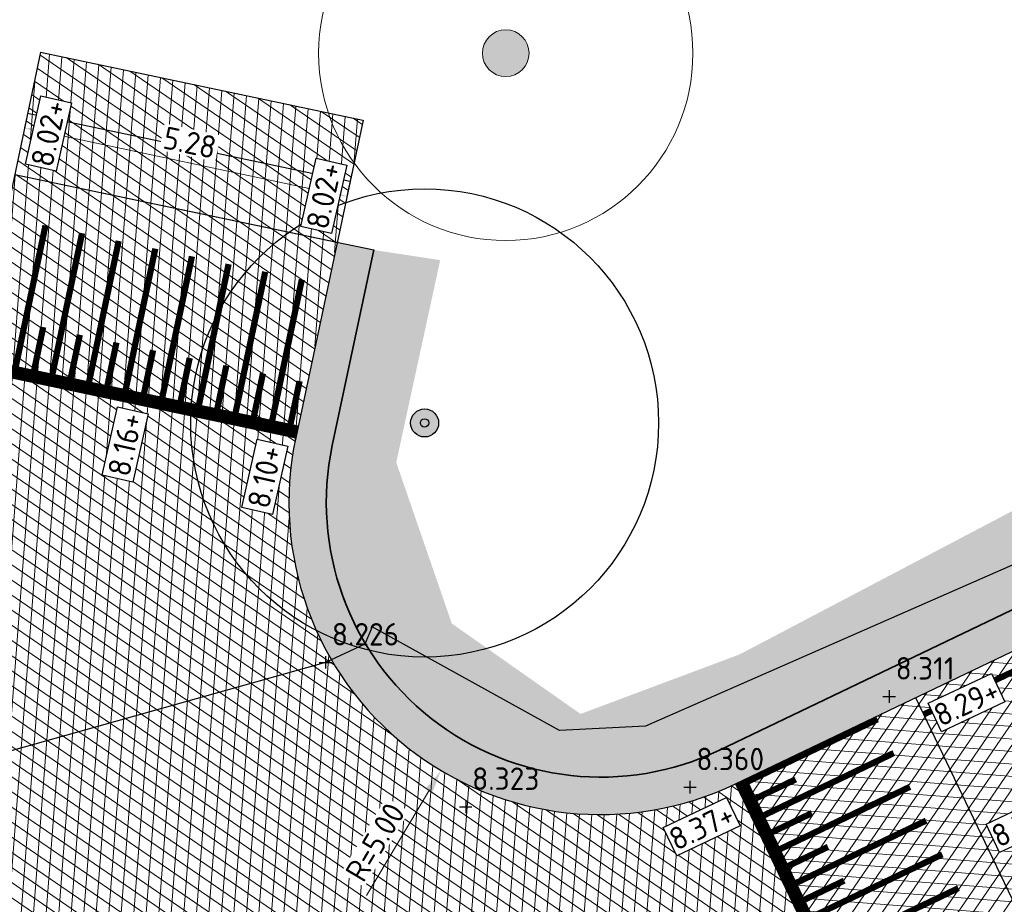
# Model space of a CAD drawing. Header units: metres. Extents: x 157685 to 160831, y 403691 to 406312.
# Tile 27 of 134: x 158785 to 158801, y 404330 to 404344. Entities that reach past the tile are written whole.
import ezdxf

# ---------------------------------------------------------------- set-up
doc = ezdxf.new("R2010")
doc.units = ezdxf.units.M
doc.header["$PDMODE"] = 35
doc.linetypes.add('VW-1-3_STREEP', pattern=[4, 1, -3])
doc.layers.get('Defpoints').update_dxf_attribs({"color": 171})
for name, color, linetype, lineweight in [('B-WE-GR-BOOM-S', 90, 'Continuous', 25), ('B-WE-GR-BOOM-S (ingemeten)', 90, 'Continuous', 25), ('B-WE-OG-HOOGTEPUNT-S', 7, 'Continuous', 25), ('B-WE-OG-HOOGTEPUNT-T18', 10, 'Continuous', 18), ('N-WE-GR-GRAS-A', 62, 'Continuous', 18), ('N-WE-GW-HOOGTE_AFWERKHOOGTE-T25', 7, 'Continuous', 25), ('N-WE-VH-GESLOTENVERHARDING_ASFALT-A-200', 253, 'Continuous', 18), ('N-WE-VH-GESLOTENVERHARDING_ASFALT-TRAPSGEWIJSFREZEN-G', 10, 'VH-TRAPSGEWIJSFREZEN-SO', 25), ('N-WE-VH-HALFVERHARDING_GRASBETONSTEEN-A-200', 132, 'Continuous', 18), ('N-WE-VH-HALFVERHARDING_GRASBETONSTEEN-G', 7, 'Continuous', 35), ('N-WE-VH-KANTVERHARDING-G', 7, 'Continuous', 30), ('N-WE-VH-M', 7, 'Continuous', 18), ('N-WE-VH-PLATEAU_TALUD-S', 7, 'Continuous', 25), ('N-WE-VH-VERHARDING_ASFALT-A', 252, 'Continuous', 18), ('N-WE-VW-MARKERING_LANGS_STREEP_13_010-G', 7, 'VW-1-3_STREEP', 13)]:
    doc.layers.add(name, color=color, linetype=linetype, lineweight=lineweight)
doc.styles.add('NLCS-ISO', font='NLCS-ISO.TTF')
doc.styles.add('NLCS-ISO-M200-T18', font='NLCS-ISO.TTF', dxfattribs={"height": 0.36})
doc.linetypes.add('VH-TRAPSGEWIJSFREZEN-SO', pattern='A,15,-5,[182,NLCS.SHX,S=20,R=0,X=0,Y=0],-5', length=25)
doc.dimstyles.new('NLCS-M200-T18-PIJL_L2_H2', dxfattribs={"dimscale": 0.2, "dimtxt": 0.36, "dimasz": 1.8, "dimexe": 2, "dimexo": 2, "dimgap": 0.7, "dimtad": 1, "dimzin": 0, "dimdsep": 46, "dimtxsty": 'NLCS-ISO-M200-T18', "dimcen": 0, "dimdle": 2, "dimclrd": 256, "dimclre": 256, "dimclrt": 256, "dimazin": 0, "dimtfac": 1, "dimtofl": 0, "dimtmove": 0, "dimatfit": 3, "dimfxl": 2, "dimfxlon": 1, "dimtfill": 1, "dimtfillclr": 256, "dimtolj": 1, "dimtzin": 0, "dimlwd": -1, "dimlwe": -1, "dimarcsym": 0})
pattern_1 = [(45, (0, 0), (-0.1979898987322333, 0.1979898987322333), [0.14, -0.14]), (135, (0, 0), (-0.1979898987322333, -0.1979898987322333), [0.14, -0.14]), (45, (-0.098994, 0.098994), (-0.1979898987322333, 0.1979898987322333), [0.14, -0.14]), (135, (0.098994, 0.098994), (-0.1979898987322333, -0.1979898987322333), [0.14, -0.14])]

# ---------------------------------------------------------------- blocks, each defined once
blk = doc.blocks.new('*U64')
for points in [[(2.885588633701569, 1.383275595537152), (5.046668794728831, -3.125688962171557)], [(0, 0), (2.160973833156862, -4.508901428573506)]]:
    blk.add_lwpolyline(points)
for points, const_width in [([(2.275957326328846, 1.035652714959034), (0.1118032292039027, -0.001862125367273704)], 0.09999999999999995), ([(2.535274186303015, 0.4945845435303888), (0.3711200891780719, -0.5429302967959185)], 0.09999999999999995), ([(0.0901780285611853, 0.04321947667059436), (2.251151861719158, -4.465681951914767)], 0.1999999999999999), ([(0.9628772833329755, 0.07345689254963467), (0.2414925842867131, -0.2723813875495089)], 0.09999999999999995), ([(2.794591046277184, -0.04648362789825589), (0.6304369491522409, -1.083998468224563)], 0.09999999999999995), ([(1.222194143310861, -0.4676112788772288), (0.5008094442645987, -0.8134495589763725)], 0.09999999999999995), ([(3.053907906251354, -0.5875517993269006), (0.8897538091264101, -1.625066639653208)], 0.09999999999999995), ([(1.481511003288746, -1.008679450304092), (0.7601263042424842, -1.354517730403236)], 0.09999999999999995), ([(3.313224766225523, -1.128619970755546), (1.149070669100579, -2.166134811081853)], 0.09999999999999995), ([(1.740827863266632, -1.549747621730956), (1.01944316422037, -1.895585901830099)], 0.09999999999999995), ([(3.572541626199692, -1.66968814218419), (1.408387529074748, -2.707202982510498)], 0.09999999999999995), ([(2.000144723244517, -2.09081579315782), (1.278760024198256, -2.436654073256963)], 0.09999999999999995), ([(3.83185848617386, -2.210756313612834), (1.667704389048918, -3.248271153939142)], 0.09999999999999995), ([(2.259461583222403, -2.631883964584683), (1.538076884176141, -2.977722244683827)], 0.09999999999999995), ([(4.09117534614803, -2.751824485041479), (1.927021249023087, -3.789339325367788)], 0.09999999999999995), ([(2.518778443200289, -3.172952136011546), (1.797393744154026, -3.518790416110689)], 0.09999999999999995), ([(4.350492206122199, -3.292892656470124), (2.186338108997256, -4.330407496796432)], 0.09999999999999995), ([(2.778095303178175, -3.71402030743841), (2.056710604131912, -4.059858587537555)], 0.09999999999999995)]:
    blk.add_lwpolyline(points, dxfattribs=dict(const_width=const_width))
blk = doc.blocks.new('*U66')
for points in [[(0.6591390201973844, 3.131390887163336), (5.821168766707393, 2.044422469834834)], [(0, 0), (5.161914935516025, -1.087014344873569)]]:
    blk.add_lwpolyline(points)
for points, const_width in [([(0.5638222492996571, 2.436116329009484), (0.06953686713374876, 0.08756742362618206)], 0.09999999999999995), ([(1.150945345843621, 2.312477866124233), (0.6566599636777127, -0.0360710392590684)], 0.09999999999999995), ([(1.738068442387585, 2.188839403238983), (1.243783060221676, -0.1597095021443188)], 0.09999999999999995), ([(2.325191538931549, 2.065200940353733), (1.83090615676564, -0.283347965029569)], 0.09999999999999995), ([(2.912314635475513, 1.941562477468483), (2.418029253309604, -0.4069864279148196)], 0.09999999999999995), ([(3.499437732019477, 1.817924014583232), (3.005152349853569, -0.5306248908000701)], 0.09999999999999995), ([(4.08656082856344, 1.694285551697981), (3.592275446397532, -0.6542633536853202)], 0.09999999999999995), ([(4.673683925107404, 1.570647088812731), (4.179398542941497, -0.7779018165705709)], 0.09999999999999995), ([(5.260807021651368, 1.447008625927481), (4.76652163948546, -0.9015402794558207)], 0.09999999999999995), ([(0.5278672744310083, 0.808631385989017), (0.3631054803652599, 0.02578175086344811)], 0.09999999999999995), ([(1.114990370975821, 0.6849929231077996), (0.9502285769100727, -0.09785671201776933)], 0.09999999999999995), ([(1.702113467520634, 0.5613544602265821), (1.537351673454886, -0.2214951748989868)], 0.09999999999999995), ([(2.289236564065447, 0.4377159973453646), (2.124474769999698, -0.3451336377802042)], 0.09999999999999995), ([(2.87635966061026, 0.3140775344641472), (2.711597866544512, -0.4687721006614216)], 0.09999999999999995), ([(0.02060641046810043, 0.0978538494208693), (5.182521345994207, -0.9891604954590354)], 0.1999999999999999), ([(3.463482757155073, 0.1904390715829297), (3.298720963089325, -0.5924105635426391)], 0.09999999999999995), ([(4.050605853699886, 0.06680060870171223), (3.885844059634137, -0.7160490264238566)], 0.09999999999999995), ([(4.637728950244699, -0.05683785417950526), (4.47296715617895, -0.8396874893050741)], 0.09999999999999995), ([(5.224852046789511, -0.1804763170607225), (5.060090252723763, -0.9633259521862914)], 0.09999999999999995)]:
    blk.add_lwpolyline(points, dxfattribs=dict(const_width=const_width))
blk = doc.blocks.new('*D735')
at = {"layer": 'Defpoints', "color": 0, "transparency": 16777216}
for p in [(158794.579645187, 404336.7343264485), (158792.0188389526, 404332.4398798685)]:
    blk.add_point(p, dxfattribs=at)
at = {"layer": 'N-WE-VH-M', "transparency": 16777216}
blk.add_line((158790.8244789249, 404330.4369499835), (158791.8344609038, 404332.1306797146), dxfattribs=at)
blk.add_solid([(158791.7829275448, 404332.1614093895), (158791.8859942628, 404332.0999500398), (158792.0188389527, 404332.4398798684)], dxfattribs=at)
at = {"layer": 'N-WE-VH-M', "transparency": 16777216, "insert": (158790.9624363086, 404331.2931063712), "char_height": 0.36, "attachment_point": 5, "rotation": 59.19210315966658, "style": 'NLCS-ISO-M200-T18', "bg_fill": 3, "box_fill_scale": 1.1, "bg_fill_color": 256, "bg_fill_true_color": 13158600, "bg_fill_transparency": 0}
blk.add_mtext('\\A1;R=5.00', dxfattribs=at)
blk = doc.blocks.new('*D736')
at = {"layer": 'Defpoints', "color": 0, "transparency": 16777216}
for p in [(158785.332777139, 404342.6853011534), (158790.4982400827, 404341.5891265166), (158790.5087182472, 404341.638502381)]:
    blk.add_point(p, dxfattribs=at)
at = {"layer": 'N-WE-VH-M', "transparency": 16777216}
for p, q in [((158785.3432553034, 404342.7346770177), (158785.4262910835, 404343.1259634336)), ((158785.6954130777, 404342.6599448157), (158790.1565604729, 404341.713234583)), ((158790.5087182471, 404341.638502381), (158790.5917540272, 404342.0297887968))]:
    blk.add_line(p, q, dxfattribs=at)
for points in [[(158785.7078684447, 404342.7186377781), (158785.6829577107, 404342.6012518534), (158785.3432553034, 404342.7346770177)], [(158790.1690158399, 404341.7719275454), (158790.1441051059, 404341.6545416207), (158790.5087182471, 404341.638502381)]]:
    blk.add_solid(points, dxfattribs=at)
at = {"layer": 'N-WE-VH-M', "transparency": 16777216, "insert": (158787.9924153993, 404342.499618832), "char_height": 0.36, "attachment_point": 5, "rotation": 348.0188748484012, "style": 'NLCS-ISO-M200-T18', "bg_fill": 3, "box_fill_scale": 1.1, "bg_fill_color": 256, "bg_fill_true_color": 13158600, "bg_fill_transparency": 0}
blk.add_mtext('\\A1;5.28', dxfattribs=at)
blk = doc.blocks.new('SGR-BOOM_GBKN-SO')
at = {"linetype": 'ByBlock', "lineweight": 18}
h = blk.add_hatch(color=0, dxfattribs=at)
h.dxf.hatch_style = 1
edge = h.paths.add_edge_path()
edge.add_arc((0, 0), 0.25, 0, 360)
at = {"color": 0, "linetype": 'ByBlock', "lineweight": 18}
for radius in [2, 0.25]:
    blk.add_circle((0, 0), radius, dxfattribs=at)
at = {"color": 0, "linetype": 'ByBlock', "lineweight": 18, "style": 'NLCS-ISO'}
blk.add_attdef('SOORT', (2.5, 0), '', height=1.5, dxfattribs=at)
blk = doc.blocks.new('SGR-BOOM_01')
at = {"ltscale": 0.1}
h = blk.add_hatch(color=256, dxfattribs=at)
edge = h.paths.add_edge_path()
edge.add_arc((7.366995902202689e-12, -5.115907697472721e-12), 0.15, 0, 360)
for centre, radius in [((0, 0), 2.5), ((7.366995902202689e-12, -5.115907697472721e-12), 0.04499999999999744)]:
    blk.add_circle(centre, radius)
blk.add_circle((7.366995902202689e-12, -5.115907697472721e-12), 0.15, dxfattribs=at)
blk = doc.blocks.new('SOG-HOOGTEPUNT-SO')
for p, q in [((-0.5, 0), (0.5, 0)), ((0, 0.5), (0, -0.5))]:
    blk.add_line(p, q)

msp = doc.modelspace()

# ---------------------------------------------------------------- hatches: boundary and pattern name
at = {"layer": 'N-WE-GR-GRAS-A'}
h = msp.add_hatch(dxfattribs=at)
h.set_pattern_fill('AGR-GRAS_01-SO', color=256, scale=0.04, pattern_type=2)
h.set_pattern_definition([(0, (0, 0), (1, 1), [0.12, -0.8]), (45, (0.4, 0.2), (-0.1131370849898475, 1.866761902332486), [0.12, -0.8]), (29.99999999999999, (0.08, 0.12), (0.2274613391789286, 1.286025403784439), [0.12, -0.8]), (15, (0.32, 0.48), (0.3856270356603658, 0.7244941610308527), [0.12, -0.8]), (135, (0.16, 2), (-0.02828427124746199, -0.6505382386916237), [0.12, -0.8]), (150, (1.2, 0.4), (0.2156921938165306, -0.5864101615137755), [0.12, -0.8]), (165, (0.24, 0.04), (0.1434520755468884, -0.7010146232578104), [0.12, -0.8]), (85, (0.4, 0.4), (-0.872677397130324, 1.040016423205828), [0.12, -0.8]), (99.99999999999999, (0, 0), (-1.112117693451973, 0.7787131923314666), [0.12, -0.7999999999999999])])
edge = h.paths.add_edge_path()
edge.add_arc((158979.4477217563, 404304.7082123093), 83.19999993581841, 99.21373528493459, 102.0033148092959)
edge.add_line((158962.1447608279, 404386.0890917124), (158892.9417165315, 404371.3753459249))
edge.add_line((158892.9417165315, 404371.3753459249), (158892.9625133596, 404371.2775323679))
edge.add_line((158892.9625133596, 404371.2775323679), (158887.6708129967, 404370.1524267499))
edge.add_arc((158929.9091707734, 404171.4930923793), 203.1000000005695, 102.0033148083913, 115.6069263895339)
edge.add_line((158842.130413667, 404354.6446684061), (158796.4813021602, 404332.7664931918))
edge.add_arc((158794.5796451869, 404336.7343264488), 4.399999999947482, 168.020926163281, 295.60692639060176, ccw=False)
edge.add_line((158790.2754619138, 404337.6475659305), (158790.9398447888, 404340.7788646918))
edge.add_line((158790.9398447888, 404340.7788646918), (158792.0047903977, 404340.6161504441))
edge.add_line((158792.0047903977, 404340.6161504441), (158791.301, 404337.375))
edge.add_line((158791.301, 404337.375), (158792.191, 404334.795))
edge.add_line((158792.191, 404334.795), (158794.255, 404333.346))
edge.add_line((158794.255, 404333.346), (158796.807, 404334.301))
edge.add_line((158796.807, 404334.301), (158806.4487625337, 404339.3688569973))
edge.add_line((158806.4487625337, 404339.3688569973), (158823.3260918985, 404347.3848183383))
edge.add_line((158823.3260918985, 404347.3848183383), (158845.329, 404358.344))
edge.add_line((158845.329, 404358.344), (158855.998, 404362.748))
edge.add_line((158855.998, 404362.748), (158866.173, 404366.263))
edge.add_line((158866.173, 404366.263), (158880.3881581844, 404369.6229488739))
edge.add_line((158880.3881581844, 404369.6229488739), (158894.01873577, 404372.7578271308))
edge.add_line((158894.01873577, 404372.7578271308), (158908.4668793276, 404376.0250619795))
edge.add_line((158908.4668793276, 404376.0250619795), (158928.6186781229, 404380.4323525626))
edge.add_line((158928.6186781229, 404380.4323525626), (158949.2322887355, 404384.9406435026))
edge.add_line((158949.2322887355, 404384.9406435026), (158963.833, 404388.067))
edge.add_line((158963.833, 404388.067), (158966.051, 404389.184))
edge.add_line((158966.051, 404389.184), (158967.351, 404390.664))
edge.add_line((158967.351, 404390.664), (158969.3800953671, 404391.1589861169))
edge.add_line((158969.3800953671, 404391.1589861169), (158966.1259187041, 404386.834758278))
at = {"layer": 'N-WE-VH-GESLOTENVERHARDING_ASFALT-A-200', "true_color": 0xcf7363}
h = msp.add_hatch(dxfattribs=at)
h.set_pattern_fill('AVH-ASFALT-SO', color=23, scale=0.2, angle=90, pattern_type=2)
h.set_pattern_definition([(61.97232081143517, (158667.0163132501, 404201.6964051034), (-0.176544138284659, 0.09397961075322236), []), (121.9723208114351, (158667.0163132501, 404201.6964051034), (-0.1696607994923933, -0.1059019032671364), [])])
edge = h.paths.add_edge_path()
edge.add_line((158670.5943528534, 404104.0465311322), (158673.4894519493, 404104.1462299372))
edge.add_line((158673.4894519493, 404104.1462299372), (158673.4571584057, 404105.1457106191))
edge.add_line((158673.4571584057, 404105.1457106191), (158673.3487779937, 404115.1479061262))
edge.add_line((158673.3487779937, 404115.1479061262), (158669.6324698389, 404223.0637479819))
edge.add_arc((158721.1019596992, 404224.8362077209), 51.50000000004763, 115.9166546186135, 181.9723208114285, ccw=False)
edge.add_line((158698.5932022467, 404271.1568924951), (158844.2540731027, 404341.9383420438))
edge.add_arc((158931.6667234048, 404162.0521875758), 200.0000000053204, 102.00331480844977, 115.9166546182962, ccw=False)
edge.add_line((158890.0730672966, 404357.6793016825), (158896.0895711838, 404358.9585128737))
edge.add_line((158896.0895711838, 404358.9585128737), (158896.1344402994, 404362.5462889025))
edge.add_line((158896.1344402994, 404362.5462889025), (158889.3451783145, 404361.1027761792))
edge.add_arc((158931.666723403, 404162.0521875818), 203.4999999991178, 102.003314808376, 115.9166546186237)
edge.add_line((158842.7243517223, 404345.0863497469), (158697.0634808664, 404274.3049001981))
edge.add_arc((158721.1019596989, 404224.836207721), 54.99999999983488, 115.9166546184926, 181.9723208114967)
edge.add_line((158666.1345433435, 404222.943289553), (158669.8508514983, 404115.0274476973))
edge.add_line((158669.8508514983, 404115.0274476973), (158670.5576603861, 404105.0458603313))
edge.add_line((158670.5576603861, 404105.0458603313), (158670.5943528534, 404104.0465311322))
at = {"layer": 'N-WE-VH-HALFVERHARDING_GRASBETONSTEEN-A-200'}
h = msp.add_hatch(dxfattribs=at)
h.set_pattern_fill('AVH-GRASBETONSTEEN_02-SO', color=256, scale=0.2, pattern_type=2)
h.set_pattern_definition(pattern_1)
edge = h.paths.add_edge_path()
edge.add_line((158893.090022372, 404370.6912310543), (158892.9652414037, 404371.2781123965))
edge.add_line((158892.9652414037, 404371.2781123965), (158887.6708129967, 404370.1524267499))
edge.add_arc((158929.9091707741, 404171.4930923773), 203.1000000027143, 102.0033148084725, 115.6069263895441)
edge.add_line((158842.1304136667, 404354.6446684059), (158796.4813021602, 404332.7664931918))
edge.add_arc((158794.5796451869, 404336.7343264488), 4.399999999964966, 168.020926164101, 295.60692638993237, ccw=False)
edge.add_line((158790.2754619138, 404337.6475659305), (158790.9398447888, 404340.7788646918))
edge.add_line((158790.9398447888, 404340.7788646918), (158790.3527193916, 404340.9024956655))
edge.add_line((158790.3527193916, 404340.9024956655), (158789.6885278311, 404337.7720985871))
edge.add_arc((158794.5796451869, 404336.7343264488), 4.999999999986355, 168.0209261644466, 295.606926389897)
edge.add_line((158796.7406190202, 404332.2254250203), (158842.3897305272, 404354.1036002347))
edge.add_arc((158929.9091707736, 404171.4930923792), 202.5000000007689, 102.00331480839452, 115.60692638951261, ccw=False)
edge.add_line((158887.7955939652, 404369.5655454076), (158893.090022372, 404370.6912310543))
h = msp.add_hatch(dxfattribs=at)
h.set_pattern_fill('AVH-GRASBETONSTEEN_02-SO', color=256, scale=0.2, pattern_type=2)
h.set_pattern_definition(pattern_1)
h.paths.add_polyline_path([(158789.5054593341, 404322.547903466), (158789.2432175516, 404323.0875698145), (158769.6049549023, 404313.6755717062), (158769.7841281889, 404313.0960932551)])
edge = h.paths.add_edge_path()
edge.add_line((158810.2987571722, 404333.1788239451), (158810.0170058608, 404332.3784389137))
edge.add_line((158810.0170058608, 404332.3784389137), (158844.8100212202, 404349.0536306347))
edge.add_arc((158929.9091707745, 404171.4930923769), 196.9000000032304, 102.00331480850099, 115.60692638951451, ccw=False)
edge.add_line((158888.9602163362, 404364.0879862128), (158894.254644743, 404365.2136718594))
edge.add_line((158894.254644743, 404365.2136718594), (158894.1298637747, 404365.8005532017))
edge.add_line((158894.1298637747, 404365.8005532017), (158888.8354353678, 404364.6748675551))
edge.add_arc((158929.9091707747, 404171.4930923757), 197.5000000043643, 102.0033148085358, 115.6069263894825)
edge.add_line((158844.5507043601, 404349.5946988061), (158810.2987571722, 404333.1788239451))
h.paths.add_polyline_path([(158805.3823861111, 404330.1572122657), (158804.5820010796, 404330.4389635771), (158792.3994946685, 404324.6002736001), (158792.6537769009, 404324.0769871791), (158792.661736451, 404324.0606072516)])
at = {"layer": 'N-WE-VH-VERHARDING_ASFALT-A'}
h = msp.add_hatch(dxfattribs=at)
h.set_pattern_fill('AVH-ASFALT', color=256, scale=0.2, angle=90, pattern_type=2)
h.set_pattern_definition([(355.6069263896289, (158032.0825950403, 404235.7707012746), (0.01531969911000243, 0.199412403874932), []), (55.60692638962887, (158032.0825950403, 404235.7707012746), (-0.1650363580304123, 0.112973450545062), [])])
h.paths.add_polyline_path([(158888.8354353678, 404364.6748675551), (158896.1805913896, 404366.2365728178), (158896.2446901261, 404371.3619671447), (158887.7955939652, 404369.5655454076, 0.05942676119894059), (158842.3897305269, 404354.1036002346), (158796.7406190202, 404332.2254250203), (158798.9015928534, 404327.7165235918), (158844.5507043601, 404349.5946988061, -0.0594267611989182)])
h = msp.add_hatch(dxfattribs=at)
h.set_pattern_fill('AVH-ASFALT', color=256, scale=0.2, pattern_type=2)
h.set_pattern_definition([(265.6069263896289, (158844.5507043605, 404349.5946988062), (0.199412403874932, -0.0153196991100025), []), (325.6069263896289, (158844.5507043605, 404349.5946988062), (0.112973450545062, 0.1650363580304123), [])])
edge = h.paths.add_edge_path()
edge.add_line((158789.6885278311, 404337.7720985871), (158790.3476983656, 404340.9035529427))
edge.add_line((158790.3476983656, 404340.9035529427), (158790.7650240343, 404342.8595355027))
edge.add_line((158790.7650240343, 404342.8595355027), (158785.5983507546, 404343.9474817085))
edge.add_line((158785.5983507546, 404343.9474817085), (158785.1861127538, 404341.9904278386))
edge.add_line((158785.1861127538, 404341.9904278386), (158784.5265295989, 404338.8591304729))
edge.add_line((158784.5265295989, 404338.8591304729), (158782.8204684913, 404330.7597958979))
edge.add_arc((158771.0781452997, 404333.2332238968), 12.00000000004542, 295.6069263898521, 348.10498791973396, ccw=False)
edge.add_line((158776.2644824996, 404322.4118604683), (158778.4254563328, 404317.9029590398))
edge.add_line((158778.4254563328, 404317.9029590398), (158798.9015928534, 404327.7165235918))
edge.add_line((158798.9015928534, 404327.7165235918), (158796.7406190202, 404332.2254250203))
edge.add_arc((158794.5796451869, 404336.7343264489), 5.000000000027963, 168.0209261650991, 295.606926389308, ccw=False)

# ---------------------------------------------------------------- linework, layer by layer
at = {"layer": 'Defpoints'}
msp.add_lwpolyline([(158946.5888085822, 404383.5281006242), (158899.7863754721, 404373.1724134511), (158878.6387540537, 404368.8953789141), (158877.13, 404368.8736094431), (158876.7414014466, 404368.784236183), (158874.6672551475, 404367.4514454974), (158857.607459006, 404361.9442780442), (158844.1274383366, 404357.0988629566), (158802.2237081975, 404336.1876589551), (158795.2969153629, 404333.1502264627), (158793.9160665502, 404333.0835855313), (158790.913181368, 404334.741660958), (158790.7979396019, 404334.4641113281), (158790.1657714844, 404334.1721191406), (158783.2590332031, 404332.2331542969), (158782.4670410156, 404331.7961425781), (158781.6458822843, 404331.0681979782), (158778.859177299, 404326.697496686), (158773.1749200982, 404322.0851463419), (158772.081, 404321.31), (158771.3172806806, 404321.0866345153), (158752.1555667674, 404314.0847884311), (158730.8909516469, 404304.5184384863)], dxfattribs=at)
at = {"layer": 'N-WE-VH-GESLOTENVERHARDING_ASFALT-TRAPSGEWIJSFREZEN-G', "ltscale": 0.02}
for points in [[(158785.5982155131, 404343.9475101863), (158790.7650240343, 404342.8595355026)], [(158785.3921641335, 404342.9689690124), (158790.5589726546, 404341.8809943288)]]:
    msp.add_lwpolyline(points, dxfattribs=at)
at = {"layer": 'N-WE-VH-HALFVERHARDING_GRASBETONSTEEN-G'}
for points in [[(158892.9625133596, 404371.2775323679), (158887.6708129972, 404370.15242675, 0.05942676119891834), (158842.1304136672, 404354.6446684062), (158796.4813021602, 404332.7664931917)], [(158790.9398447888, 404340.7788646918), (158790.2754619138, 404337.6475659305, 0.6223604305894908), (158796.4813021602, 404332.7664931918)]]:
    msp.add_lwpolyline(points, format="xyb", dxfattribs=at)
at = {"layer": 'N-WE-VH-KANTVERHARDING-G'}
for points in [[(158796.7406190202, 404332.2254250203), (158842.3897305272, 404354.1036002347, -0.05942676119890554), (158887.7955939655, 404369.5655454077), (158962.2903386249, 404385.4043968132, -0.04343754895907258), (158976.4902088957, 404387.1551837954, -0.08918120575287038), (159005.3937677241, 404383.0220213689), (159140.9446447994, 404338.1128370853, 0.1551991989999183), (159193.9829404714, 404337.4771089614), (159199.1265359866, 404339.0454467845), (159205.583190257, 404341.0141504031, 0.04438709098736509), (159246.2350166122, 404357.4716423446), (159334.0188464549, 404402.4376224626, 0.08581840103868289), (159378.2814496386, 404435.7109974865), (159382.0195001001, 404439.6837153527)], [(158785.5983507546, 404343.9474817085), (158782.8204684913, 404330.7597958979, -0.2331583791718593), (158776.2644824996, 404322.4118604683)], [(158790.7678287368, 404342.8589449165), (158789.6885278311, 404337.7720985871, 0.6223604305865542), (158796.7406190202, 404332.2254250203)]]:
    msp.add_lwpolyline(points, format="xyb", dxfattribs=at)
for points in [[(158785.1861127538, 404341.9904278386), (158790.352921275, 404340.9024531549)], [(158790.3476983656, 404340.9035529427), (158790.9398447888, 404340.7788646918)], [(158789.6885278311, 404337.7720985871), (158784.5265180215, 404338.8591329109)], [(158796.7406190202, 404332.2254250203), (158798.9015928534, 404327.7165235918)]]:
    msp.add_lwpolyline(points, dxfattribs=at)
at = {"layer": 'N-WE-VW-MARKERING_LANGS_STREEP_13_010-G', "const_width": 0.1, "flags": 128}
msp.add_lwpolyline([(158799.755988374, 404333.3379209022), (158842.5193889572, 404353.833066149, -0.05942676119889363), (158887.8579844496, 404369.2721047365), (158962.3527291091, 404385.1109561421, -0.04343754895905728), (158976.500963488, 404386.8553766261, -0.08918120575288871), (159005.2994184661, 404382.7372438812), (159140.8502955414, 404337.8280595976, 0.1551991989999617), (159194.0704367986, 404337.1901518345), (159205.7540358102, 404340.7526233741, 0.04429900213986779), (159246.3717878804, 404357.2046336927), (159334.1556177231, 404402.1706138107, 0.08581840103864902), (159378.4999364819, 404435.5054166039), (159382.2379869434, 404439.47813447), (159394.5189403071, 404452.5300617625, 0.020166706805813), (159486.8788316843, 404558.9796993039), (159510.3262974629, 404588.3144610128, 0.04516852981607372), (159559.818063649, 404663.1929388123), (159604.7144226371, 404746.6068243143, -0.04078858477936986), (159689.1007017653, 404876.7382887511), (159704.5921946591, 404896.8300072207, -0.04762168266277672), (159743.8260585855, 404938.7759786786), (159774.6323000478, 404965.9932373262)], format="xyb", dxfattribs=at)

# ---------------------------------------------------------------- block references
at = {"layer": 'B-WE-GR-BOOM-S', "xscale": 1.5, "yscale": 1.5, "zscale": 1.5}
msp.add_blockref('SGR-BOOM_GBKN-SO', (158793.056, 404343.931), dxfattribs=at)
at = {"layer": 'B-WE-OG-HOOGTEPUNT-S', "xscale": 0.2, "yscale": 0.2, "zscale": 0.2}
for p in [(158790.1657714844, 404334.1721191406, 8.226345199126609), (158799.2029299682, 404333.6255979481, 8.311419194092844), (158796.0088301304, 404332.17388042, 8.359642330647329)]:
    msp.add_blockref('SOG-HOOGTEPUNT-SO', p, dxfattribs=at)
at = {"layer": 'N-WE-VH-PLATEAU_TALUD-S'}
for name, p in [('*U66', (158784.5265295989, 404338.8591304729)), ('*U64', (158796.7406190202, 404332.2254250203))]:
    msp.add_blockref(name, p, dxfattribs=at)

# ---------------------------------------------------------------- texts
at = {"layer": 'B-WE-OG-HOOGTEPUNT-T18', "style": 'NLCS-ISO'}
for s, p in [('8.311', (158799.3052480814, 404333.8974425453, 8.311419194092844)), ('8.360', (158796.1111482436, 404332.4457250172, 8.359642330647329))]:
    msp.add_text(s, height=0.3599999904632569, rotation=359.8908317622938, dxfattribs=at).set_placement(p)

# ---------------------------------------------------------------- next in the draw order: texts
at = {"layer": 'N-WE-GW-HOOGTE_AFWERKHOOGTE-T25', "char_height": 0.36, "width": 0.9778270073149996, "attachment_point": 5, "style": 'NLCS-ISO-M200-T18', "bg_fill": 19, "box_fill_scale": 1.2, "bg_fill_color": 256, "bg_fill_transparency": 0}
for s, insert, rotation in [('8.16+', (158786.9552634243, 404337.6637092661), 77.3486736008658), ('8.29+', (158800.4411524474, 404333.5286437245), 25.325472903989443), ('8.37+', (158796.1968800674, 404331.5406848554), 25.325472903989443), ('8.35+', (158801.370920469, 404331.5925174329), 25.325472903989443)]:
    msp.add_mtext(s, dxfattribs=dict(at, insert=insert, rotation=rotation))

# ---------------------------------------------------------------- next in the draw order: dimensions: what is measured, and where the dimension line sits
at = {"layer": 'N-WE-VH-M'}
dim = msp.add_radius_dim(center=(158794.579645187, 404336.7343264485), mpoint=(158792.0188389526, 404332.4398798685), dimstyle='NLCS-M200-T18-PIJL_L2_H2', override={"dimpost": 'R=<>'}, dxfattribs=at)
dim.commit()
dim.dimension.update_dxf_attribs({"geometry": '*D735', "text_midpoint": (158790.9624363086, 404331.2931063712)})

# ---------------------------------------------------------------- next in the draw order: block references
at = {"layer": 'B-WE-GR-BOOM-S (ingemeten)', "xscale": 1.5, "yscale": 1.5, "zscale": 1.5}
msp.add_blockref('SGR-BOOM_01', (158791.7553446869, 404338.0081769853, 8.17629689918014), dxfattribs=at)
at = {"layer": 'B-WE-OG-HOOGTEPUNT-S', "xscale": 0.2, "yscale": 0.2, "zscale": 0.2}
msp.add_blockref('SOG-HOOGTEPUNT-SO', (158792.4142959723, 404331.8586651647, 8.323112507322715), dxfattribs=at)

# ---------------------------------------------------------------- next in the draw order: texts
at = {"layer": 'B-WE-OG-HOOGTEPUNT-T18', "style": 'NLCS-ISO'}
for s, p in [('8.226', (158790.2680895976, 404334.4439637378, 8.226345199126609)), ('8.323', (158792.5166140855, 404332.1305097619, 8.323112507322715))]:
    msp.add_text(s, height=0.3599999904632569, rotation=359.8908317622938, dxfattribs=at).set_placement(p)

# ---------------------------------------------------------------- next in the draw order: texts
at = {"layer": 'N-WE-GW-HOOGTE_AFWERKHOOGTE-T25', "insert": (158789.1926143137, 404337.144459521), "char_height": 0.36, "width": 0.9778270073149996, "attachment_point": 5, "rotation": 77.3486736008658, "style": 'NLCS-ISO-M200-T18', "bg_fill": 19, "box_fill_scale": 1.2, "bg_fill_color": 256, "bg_fill_transparency": 0}
msp.add_mtext('8.10+', dxfattribs=at)

# ---------------------------------------------------------------- next in the draw order: dimensions: what is measured, and where the dimension line sits
at = {"layer": 'N-WE-VH-M'}
dim = msp.add_aligned_dim(p1=(158785.332777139, 404342.6853011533), p2=(158790.4982400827, 404341.5891265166), distance=0.05047541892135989, dimstyle='NLCS-M200-T18-PIJL_L2_H2', dxfattribs=at)
dim.commit()
dim.dimension.update_dxf_attribs({"geometry": '*D736', "text_midpoint": (158787.9924153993, 404342.499618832)})

# ---------------------------------------------------------------- next in the draw order: texts
at = {"layer": 'N-WE-GW-HOOGTE_AFWERKHOOGTE-T25', "char_height": 0.36, "width": 0.9778270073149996, "attachment_point": 5, "rotation": 77.3486736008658, "style": 'NLCS-ISO-M200-T18', "bg_fill": 19, "box_fill_scale": 1.2, "bg_fill_color": 256, "bg_fill_transparency": 0}
for insert in [(158785.7284627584, 404342.6458834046), (158790.1410661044, 404341.6467851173)]:
    msp.add_mtext('8.02+', dxfattribs=dict(at, insert=insert))

doc.saveas('drawing.dxf')
